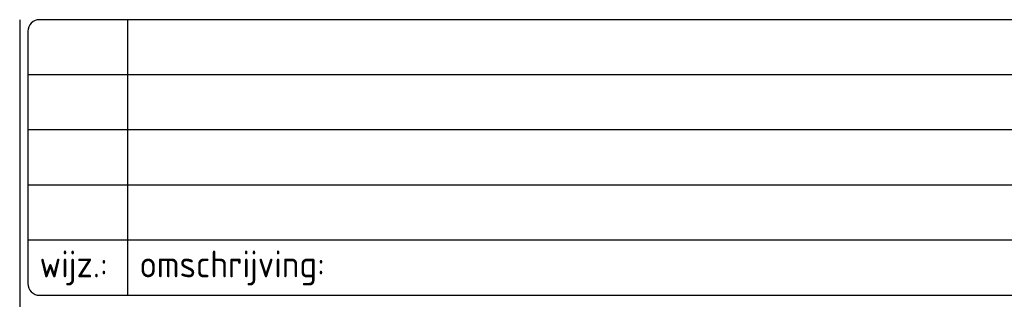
# Model space of a CAD drawing. Extents: x 0 to 420700, y 0 to 297000.
# Tile 12 of 18: x 325375 to 367578, y 34938 to 46938. Entities that reach past the tile are written whole.
import ezdxf
from ezdxf.enums import TextEntityAlignment as Align

# ---------------------------------------------------------------- set-up
doc = ezdxf.new("R2010")
doc.units = 0
doc.header["$LTSCALE"] = 500
doc.layers.get('0').update_dxf_attribs({"linetype": 'CONTINUOUS'})
for name, color, linetype in [('TITLEBLK', 7, 'CONTINUOUS'), ('XA-03', 144, 'CONTINUOUS'), ('XA-07', 140, 'CONTINUOUS'), ('XA-10', 130, 'CONTINUOUS')]:
    doc.layers.add(name, color=color, linetype=linetype)
doc.layers.get('0').freeze()
doc.styles.add('SHEET', font='Iso.shx')

# ---------------------------------------------------------------- blocks, each defined once
blk = doc.blocks.new('AMW_TITLE')
at = {"layer": 'XA-03'}
for p, q in [((650.75, 93.876), (650.75, 10.95)), ((660.017, 70.225), (660.017, 93.876)), ((830.05, 89.146), (651.45, 89.146)), ((830.05, 84.416), (651.45, 84.416)), ((830.05, 79.686), (651.45, 79.686)), ((830.05, 74.956), (651.45, 74.956))]:
    blk.add_line(p, q, dxfattribs=at)
blk.add_lwpolyline([(651.45, 71.225, 0.414214), (652.45, 70.225), (829.05, 70.225, 0.414214), (830.05, 71.225), (830.05, 92.876, 0.414214), (829.05, 93.876), (652.45, 93.876, 0.414214), (651.45, 92.876)], format="xyb", close=True, dxfattribs=at)
at = {"color": 143, "style": 'SHEET'}
for tag, p in [('23', (655.733, 91.511)), ('19', (655.733, 86.781)), ('15', (655.733, 82.051)), ('11', (655.733, 77.321))]:
    blk.add_attdef(tag, text='', height=3, dxfattribs=at).set_placement(p, align=Align.MIDDLE)
at = {"layer": 'XA-03', "style": 'SHEET'}
for s, p in [('wijz.:', (652.45, 71.757)), ('omschrijving:', (661.017, 71.757))]:
    blk.add_text(s, height=2.3, dxfattribs=at).set_placement(p)
for tag, p in [('24', (661.017, 90.678)), ('25', (781.498, 90.678)), ('26', (798.015, 90.678)), ('20', (661.017, 85.948)), ('21', (781.498, 85.948)), ('22', (798.015, 85.948)), ('16', (661.017, 81.218)), ('17', (781.498, 81.218)), ('18', (798.015, 81.218)), ('12', (661.017, 76.488)), ('13', (781.498, 76.488)), ('14', (798.015, 76.488)), ('8', (736.505, 33.613)), ('9', (762.035, 33.613)), ('10', (781.498, 24.149))]:
    blk.add_attdef(tag, p, '', height=2.3, dxfattribs=at)
at = {"layer": 'XA-07', "style": 'SHEET'}
for tag, p in [('4', (654.94, 62.525)), ('5', (654.94, 53.865)), ('6', (654.94, 45.205)), ('7', (800.875, 34.213)), ('1', (788.433, 14.396)), ('2', (798.054, 14.396))]:
    blk.add_attdef(tag, p, '', height=4.5, dxfattribs=at)
at = {"layer": 'XA-10', "style": 'SHEET'}
blk.add_attdef('3', (814.915, 14.396), '', height=6.3, dxfattribs=at)

msp = doc.modelspace()

# ---------------------------------------------------------------- block references
at = {"layer": 'TITLEBLK', "xscale": 500, "yscale": 500, "zscale": 500}
msp.add_blockref('AMW_TITLE', (0, 0), dxfattribs=at)

doc.saveas('drawing.dxf')
